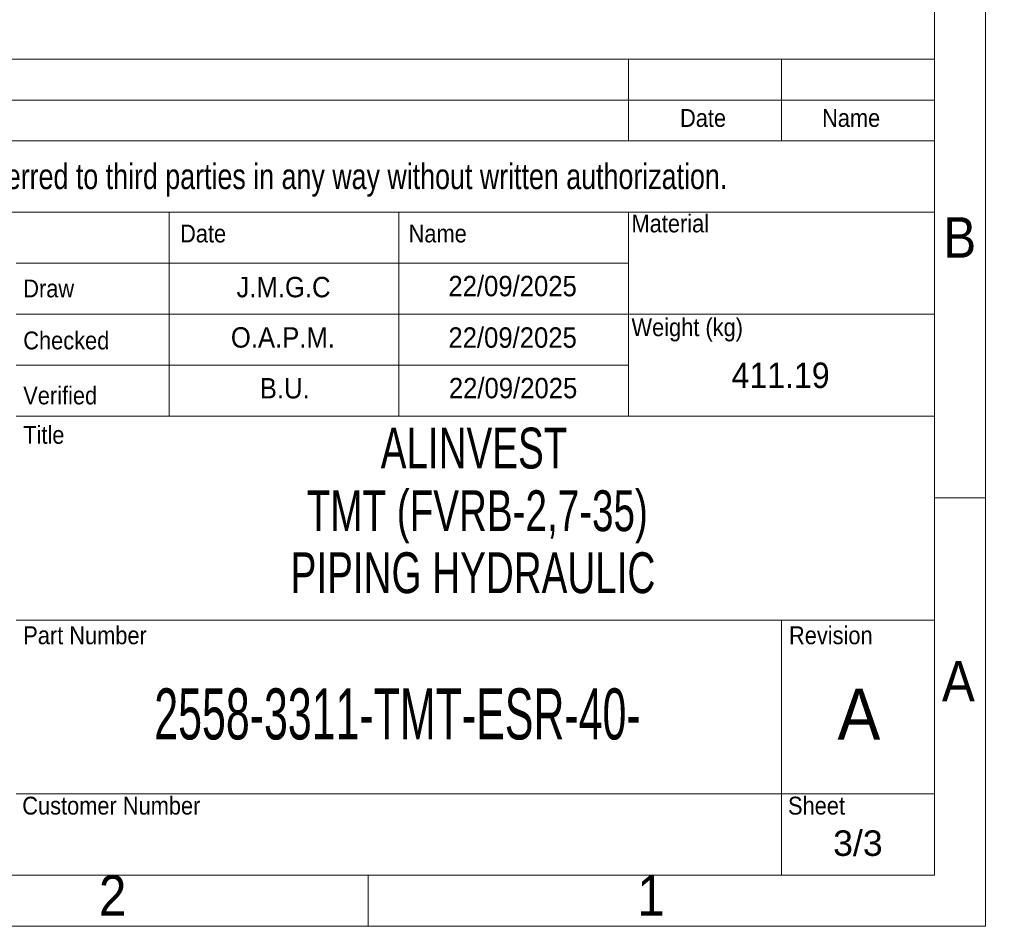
# Paper-space layout 'Hoja3' of a CAD drawing. Header units: millimetres. Extents: x 450 to 25135, y 150 to 17673.
# Tile 16 of 21: x 22241 to 25135, y 150 to 2816. Entities that reach past the tile are written whole.
import ezdxf

# ---------------------------------------------------------------- set-up
doc = ezdxf.new("R2010")
doc.units = ezdxf.units.MM
doc.linetypes.add('SLD-Continua', pattern=[0])
doc.layers.add('SLD-0', color=179, linetype='SLD-Continua')
doc.styles.add('SLDTEXTSTYLE0', font='ARIAL.TTF')
doc.styles.add('SLDTEXTSTYLE1', font='ARIAL.TTF', dxfattribs={"width": 0.9})
doc.styles.add('SLDTEXTSTYLE2', font='ARIALN.TTF', dxfattribs={"width": 0.825949})
doc.styles.add('SLDTEXTSTYLE3', font='GOTHIC.TTF', dxfattribs={"width": 0.913})
doc.styles.add('SLDTEXTSTYLE4', font='ARIALN.TTF', dxfattribs={"width": 0.917722})
doc.styles.add('SLDTEXTSTYLE5', font='ARIALN.TTF', dxfattribs={"width": 0.734177})

psp = doc.layouts.new('Hoja3')

# ---------------------------------------------------------------- linework, layer by layer
at = {"color": 7, "linetype": 'SLD-Continua', "lineweight": 18, "ltscale": 30}
for p, q in [((25080, 17670), (25080, 150)), ((24930, 17520), (24930, 300)), ((19530, 2700), (24930, 2700)), ((24030, 2700), (24030, 2460)), ((24480, 2700), (24480, 2460)), ((24930, 2700), (24930, 300)), ((19530, 2580), (24930, 2580)), ((19530, 2460), (24930, 2460)), ((19530, 2250), (24930, 2250)), ((22680, 2250), (22680, 1650)), ((23355, 2250), (23355, 1650)), ((24030, 2250), (24030, 2100)), ((24030, 2100), (22230, 2100)), ((24030, 2100), (24030, 1950)), ((24030, 1950), (22230, 1950)), ((24030, 1950), (24030, 1800)), ((24030, 1950), (24930, 1950)), ((24030, 1800), (22230, 1800)), ((24030, 1800), (24030, 1650)), ((22230, 1650), (22680, 1650)), ((22680, 1650), (23355, 1650)), ((23355, 1650), (24030, 1650)), ((24030, 1650), (24930, 1650)), ((24930, 1410), (25080, 1410)), ((22230, 1050), (24930, 1050)), ((24480, 1050), (24480, 300)), ((22230, 540), (24930, 540)), ((24930, 300), (600, 300)), ((19530, 300), (24930, 300)), ((23265, 300), (23265, 150)), ((25080, 150), (450, 150))]:
    psp.add_line(p, q, dxfattribs=at)

# ---------------------------------------------------------------- texts
at = {"color": 7, "linetype": 'Continuous', "lineweight": 0, "ltscale": 30}
for s, insert, char_height, attachment_point, style in [('Date', (24249.617, 2553.474), 52.5, 2, 'SLDTEXTSTYLE3'), ('Name', (24684.984, 2553.474), 52.5, 2, 'SLDTEXTSTYLE3'), ('Material', (24039.305, 2243.279), 52.5, 1, 'SLDTEXTSTYLE3'), ('B', (25004.118, 2235.409), 119.062, 2, 'SLDTEXTSTYLE3'), ('Date', (22712.111, 2213.733), 52.5, 1, 'SLDTEXTSTYLE3'), ('Name', (23383.967, 2213.733), 52.5, 1, 'SLDTEXTSTYLE3'), ('Draw', (22251.001, 2052.113), 52.5, 1, 'SLDTEXTSTYLE3'), ('Weight (kg)', (24039.305, 1938.085), 52.5, 1, 'SLDTEXTSTYLE3'), ('Checked', (22251.001, 1899.208), 52.5, 1, 'SLDTEXTSTYLE3'), ('Verified', (22251.001, 1737.459), 52.5, 1, 'SLDTEXTSTYLE3'), ('Title', (22251.001, 1621.61), 52.5, 1, 'SLDTEXTSTYLE3'), ('ALINVEST', (23576.303, 1616.456), 120, 2, 'SLDTEXTSTYLE2'), ('Part Number', (22251.001, 1032.123), 52.5, 1, 'SLDTEXTSTYLE3'), ('Revision', (24502.321, 1032.123), 52.5, 1, 'SLDTEXTSTYLE3'), ('A', (25000.191, 930.409), 119.062, 2, 'SLDTEXTSTYLE3'), ('2558-3311-TMT-ESR-40-', (23351.193, 849.556), 150, 2, 'SLDTEXTSTYLE5'), ('Customer Number', (22248.078, 531.107), 52.5, 1, 'SLDTEXTSTYLE3'), ('Sheet', (24499.397, 531.107), 52.5, 1, 'SLDTEXTSTYLE3'), ('2', (22513.801, 300.409), 119.062, 2, 'SLDTEXTSTYLE3'), ('1', (24096.301, 300.409), 119.062, 2, 'SLDTEXTSTYLE3')]:
    psp.add_mtext(s, dxfattribs=dict(at, insert=insert, char_height=char_height, attachment_point=attachment_point, style=style))
at = {"layer": 'SLD-0', "color": 7, "ltscale": 30, "attachment_point": 2}
for s, insert, char_height, style in [('This drawing is property of INSERTEC. Must not be copier or transferred to third parties in any way without written authorization.', (22085.905, 2393.021), 75, 'SLDTEXTSTYLE4'), ('J.M.G.C', (23016.276, 2059.888), 60, 'SLDTEXTSTYLE1'), ('22/09/2025', (23689.75, 2062.857), 60, 'SLDTEXTSTYLE1'), ('O.A.P.M.', (23014.364, 1911.874), 60, 'SLDTEXTSTYLE1'), ('22/09/2025', (23689.744, 1911.5), 60, 'SLDTEXTSTYLE1'), ('411.19', (24477.666, 1808.023), 75, 'SLDTEXTSTYLE1'), ('22/09/2025', (23691.081, 1762.88), 60, 'SLDTEXTSTYLE1'), ('B.U.', (23019.71, 1762.464), 60, 'SLDTEXTSTYLE1'), ('TMT (FVRB-2,7-35)', (23585.824, 1432.195), 120, 'SLDTEXTSTYLE2'), ('PIPING HYDRAULIC', (23573.235, 1249.797), 120, 'SLDTEXTSTYLE2'), ('A', (24707.844, 849.139), 150, 'SLDTEXTSTYLE1'), ('3/3', (24704.855, 432.062), 75, 'SLDTEXTSTYLE0')]:
    psp.add_mtext(s, dxfattribs=dict(at, insert=insert, char_height=char_height, style=style))

doc.saveas('drawing.dxf')
